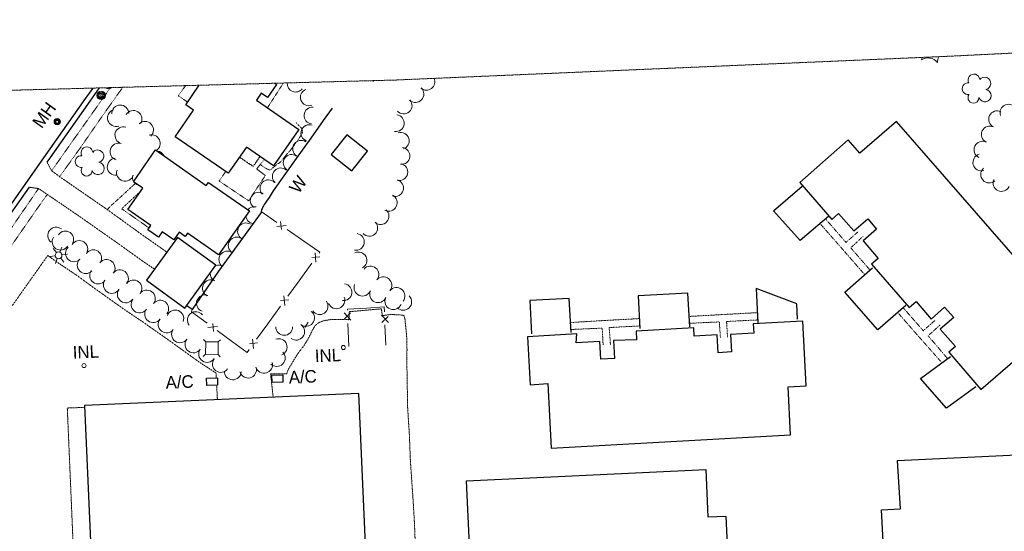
# Model space of a CAD drawing. Extents: x 863487 to 870045, y 569252 to 575761.
# Tile 30 of 66: x 865876 to 866346, y 572362 to 572606. Entities that reach past the tile are written whole.
import ezdxf
from ezdxf.enums import TextEntityAlignment as Align

# ---------------------------------------------------------------- set-up
doc = ezdxf.new("R2010")
doc.units = 0
doc.header["$LTSCALE"] = 0.005
doc.header["$MEASUREMENT"] = 0
for name, pattern in [('DGN Style 3', [37.5, 25, -12.5]), ('DGN Style 4', [56.5, 25, -12.5, 6.5, -12.5]), ('DGN Style 5', [20, 10, -10])]:
    doc.linetypes.add(name, pattern=pattern)
for name, color, linetype, lineweight in [('E_BLD', 241, 'Continuous', 25), ('E_BLD_Name', 241, 'Continuous', 15), ('E_DRN_Grate', 5, 'Continuous', 15), ('E_DWY', 2, 'DGN Style 3', 15), ('E_LAND_Vegetation', 3, 'Continuous', 15), ('E_MAP_Limits', 3, 'DGN Style 3', 15), ('E_MISCPROP', 30, 'Continuous', 15), ('E_MISCPROP_HvyDash', 241, 'DGN Style 3', 25), ('E_MISCPROP_HvyLine', 241, 'Continuous', 25), ('E_MISCPROP_Railing', 30, 'Continuous', 15), ('E_PATH_Sidewalk', 2, 'DGN Style 5', 15), ('E_RDWY', 21, 'Continuous', 25), ('E_RDWY_AsphConc', 200, 'Continuous', 25), ('E_UTL_AboveGroundPipe', 30, 'DGN Style 4', 15), ('E_WAL', 40, 'Continuous', 25)]:
    doc.layers.add(name, color=color, linetype=linetype, lineweight=lineweight)
doc.styles.add('Style-IGR_FONT_0', font='IGR_FONT_0.shx')
doc.styles.add('Style-IGR_FONT_1', font='IGR_FONT_1.shx')

# ---------------------------------------------------------------- blocks, each defined once
blk = doc.blocks.new('INL_11')
at = {"layer": 'E_MISCPROP_Railing', "color": 40, "linetype": 'Continuous', "lineweight": 0, "style": 'Style-IGR_FONT_0'}
blk.add_text('INL', height=6, rotation=0, dxfattribs=at).set_placement((-5.74, -3.01))
blk = doc.blocks.new('MHO_2')
at = {"layer": 'E_DRN_Grate', "color": 20, "linetype": 'Continuous', "lineweight": 0}
for centre, radius in [((0.06, 0.01), 1.5), ((0.07, 0.01), 1.22), ((0.06, 0), 0.968), ((0.03, -0.01), 0.605)]:
    blk.add_circle(centre, radius, dxfattribs=at)
blk = doc.blocks.new('POLE')
at = {"layer": 'E_MISCPROP', "color": 20, "linetype": 'Continuous', "lineweight": 0}
for centre, radius in [((-0.01, 0.02), 2.02), ((-0.01, 0.03), 1.52), ((0, -0.01), 1.01), ((0, 0), 0.502)]:
    blk.add_circle(centre, radius, dxfattribs=at)
blk = doc.blocks.new('LTP')
at = {"layer": 'E_MISCPROP', "color": 20, "linetype": 'Continuous', "lineweight": 0}
for p, q in [((-1.64, 0.07), (-4.24, 0.14)), ((-0.8, 1.43), (-2, 3.73)), ((0.9, 1.42), (2.27, 3.65)), ((-0.88, -1.42), (-2.24, -3.61)), ((0.76, -1.47), (2, -3.65)), ((1.64, -0.02), (4.16, -0.09))]:
    blk.add_line(p, q, dxfattribs=at)
blk.add_circle((0, 0), 1.64, dxfattribs=at)
blk = doc.blocks.new('PED')
at = {"layer": 'E_UTL_AboveGroundPipe', "color": 101, "linetype": 'Continuous', "lineweight": 13}
for p, q in [((-3.12, 2.9), (-4.17, 3.96)), ((2.88, 2.9), (3.94, 3.96)), ((-4.18, -4.16), (-3.12, -3.1)), ((3.94, -4.16), (2.88, -3.1))]:
    blk.add_line(p, q, dxfattribs=at)
at = {"layer": 'E_UTL_AboveGroundPipe', "color": 101, "linetype": 'Continuous', "lineweight": 13, "flags": 128}
blk.add_lwpolyline([(-3.12, -3.1), (2.88, -3.1), (2.88, 2.9), (-3.12, 2.9)], close=True, dxfattribs=at)
blk = doc.blocks.new('AC')
at = {"layer": 'E_BLD_Name', "color": 241, "linetype": 'Continuous', "lineweight": 0, "style": 'Style-IGR_FONT_0'}
blk.add_text('A/C', height=6, rotation=0.0001, dxfattribs=at).set_placement((1.65, -2.76))
blk = doc.blocks.new('WAL')
at = {"layer": 'E_MISCPROP_Railing', "color": 40, "linetype": 'Continuous', "lineweight": 0, "style": 'Style-IGR_FONT_0'}
blk.add_text('W', height=6, rotation=359.9999, dxfattribs=at).set_placement((-2.27, -0.34), align=Align.MIDDLE_LEFT)
blk = doc.blocks.new('TREE')
at = {"layer": 'E_LAND_Vegetation', "color": 93, "linetype": 'Continuous', "lineweight": 0}
for centre, radius, start, end in [((-1.47, 4.28), 2.78, 1.3946, 209.1676), ((3.57, 2.42), 2.97, 278.4237, 139.6576), ((-4.47, 0.2), 2.78, 78.0716, 279.0827), ((-2.01, -4.2), 2.61, 140.7798, 358.7124), ((3.46, -3.43), 2.97, 196.0746, 79.0478)]:
    blk.add_arc(centre, radius, start, end, dxfattribs=at)

msp = doc.modelspace()

# ---------------------------------------------------------------- linework, layer by layer
at = {"layer": 'E_BLD', "color": 241, "linetype": 'Continuous', "flags": 128}
for points in [[(865965.08, 572434.67), (865970.23, 572434.89), (865970.38, 572431.34), (865965.22, 572431.12)], [(865996.25, 572436.11), (866001.41, 572436.33), (866001.56, 572432.78), (865996.4, 572432.56)]]:
    msp.add_lwpolyline(points, close=True, dxfattribs=at)
at = {"layer": 'E_BLD'}
for points in [[(866369.53, 572470.92, 697.04), (866294.3, 572557.14, 696.93), (866276.79, 572541.98, 701.03), (866271.3, 572548.34, 697.05), (866248.12, 572528.03, 697.1), (866263.48, 572510.39, 697.09), (866266.62, 572513.22, 698.69), (866273.92, 572505, 697.03), (866280.56, 572510.63, 697.64), (866284.82, 572505.73, 697.68), (866278.4, 572500.22, 697.07), (866285.63, 572491.81, 697.86), (866282.44, 572489.09, 697.07), (866300.34, 572468.33, 697.11), (866303.64, 572471.19, 699.93), (866310.85, 572462.83, 699.5), (866317.28, 572468.5, 699.16), (866321.66, 572463.57, 698.69), (866315.19, 572458.06, 697.03), (866322.53, 572449.78, 696.96), (866319.28, 572447.01, 697.06), (866334.6, 572429.25, 697.13), (866352.08, 572444.45, 697.04)], [(866243.69, 572407.61, 697.85), (866242.63, 572430.56, 702.09), (866251.19, 572431.09, 698.08), (866249.55, 572461.89, 698.01), (866225.87, 572460.57, 697.94), (866226.16, 572456.23, 699.89), (866215.12, 572455.59, 700.55), (866215.61, 572447.26, 701.08), (866209.23, 572446.82, 700.94), (866208.74, 572455.34, 697.87), (866197.71, 572454.73, 701.17), (866197.6, 572458.71, 699.42), (866170.13, 572457.11, 700.82), (866170.29, 572452.92, 702.47), (866159.27, 572452.6, 698.52), (866159.77, 572444.02, 699.34), (866153.21, 572443.69, 699.43), (866152.8, 572452.22, 699.44), (866141.52, 572451.57, 701.33), (866141.71, 572455.77, 700.82), (866118.24, 572454.47, 700.57), (866119.43, 572431.52, 700.02), (866127.99, 572432.08, 702.85), (866129.54, 572401.33, 697.75)], [(866129.54, 572401.33, 697.75), (866243.69, 572407.61, 697.85)], [(866420.16, 572347.73, 696.88), (866396.57, 572346.63, 696.78), (866396.52, 572350.38, 697.09), (866385.41, 572350.12, 696.67), (866385.1, 572358.09, 696.94), (866378.52, 572357.81, 697.26), (866378.87, 572349.68, 696.93), (866367.93, 572349.1, 697.3), (866368.2, 572345.25, 696.86), (866340.59, 572343.94, 696.75), (866340.47, 572347.91, 697.34), (866329.58, 572347.42, 696.79), (866329.17, 572355.47, 697.41), (866322.55, 572355.15, 697.7), (866322.98, 572347.1, 697.04), (866312.03, 572346.51, 697.03), (866312.25, 572342.63, 696.88), (866288.72, 572341.58, 696.89), (866287.13, 572371.82, 696.98), (866296.22, 572372.29, 696.89), (866294.76, 572395.34, 696.81), (866408.9, 572400.84, 696.82), (866410.39, 572369.87, 696.81)], [(866090.51, 572355.01, 701.96), (866089.09, 572385.73, 697.73), (866203.31, 572391.1, 697.29), (866204.24, 572368.52, 701.13), (866212.87, 572368.8, 697.4)], [(866212.87, 572368.8, 697.4), (866214.29, 572337.94, 697.45)]]:
    msp.add_polyline3d(points, dxfattribs=at)
at = {"layer": 'E_DWY', "color": 51, "linetype": 'DGN Style 3', "flags": 128}
for points in [[(865888.92, 572537.81), (865891.11, 572533.67), (865891.11, 572533.67), (865895.22, 572530.65), (865917.61, 572515.18), (865924.69, 572510.06), (865934.26, 572503.15), (865940.05, 572499.11), (865946.11, 572494.84)], [(865880.47, 572525.8), (865884.91, 572525.17), (865889.22, 572522.25), (865904.2, 572512.04), (865923.93, 572498.19), (865934.06, 572490.9), (865940.21, 572486.7)], [(865827.47, 572450.58), (865829.29, 572445.84), (865833.5, 572442.7), (865841.22, 572436.82), (865845.99, 572433.84), (865848.27, 572435.06), (865850.21, 572438.09), (865857.06, 572447.6), (865867.62, 572462.51), (865879.01, 572478.7), (865889.31, 572493.2), (865894.02, 572489.84), (865903.42, 572483.57), (865910.89, 572478.08), (865925.71, 572467.53), (865934.81, 572461.43), (865948.77, 572451.58), (865961.3, 572442.56), (865969.61, 572437.11), (865969.73, 572434.86)], [(865996.87, 572425.6), (865995.65, 572436.77), (866003.39, 572436.73), (866003.58, 572437.49), (866003.84, 572438.28), (866004.58, 572439.71), (866005.39, 572441.03), (866006.53, 572443.02), (866007.58, 572444.69), (866008.68, 572446.43), (866009.8, 572447.94), (866010.32, 572448.59), (866011.06, 572449.51), (866011.7, 572450.47), (866012.71, 572452.05), (866013.35, 572453.14), (866013.89, 572454.11), (866014.66, 572455.57), (866015.23, 572456.85), (866015.9, 572458.13), (866016.64, 572459.32), (866017.01, 572459.8), (866017.89, 572460.64), (866018.72, 572461.19), (866020.18, 572461.82), (866021.17, 572462.14), (866023.34, 572462.48), (866024.79, 572462.71), (866025.96, 572462.7), (866027.52, 572462.66), (866028.64, 572462.73), (866029.72, 572462.74), (866030.43, 572462.7), (866033.02, 572462.58), (866033.22, 572466.41), (866048.51, 572467.75), (866048.97, 572464.54), (866052.67, 572465.02), (866055.25, 572464.97), (866057.63, 572464.82), (866058.89, 572464.77), (866059.2, 572464.64), (866059.57, 572463.68), (866059.84, 572462.42), (866059.91, 572461.18), (866060.2, 572458.52), (866060.47, 572455.85), (866060.66, 572453.22), (866060.68, 572450.93), (866060.74, 572448.26), (866060.69, 572444.83), (866060.72, 572442.33), (866060.72, 572439.63), (866060.76, 572436.33), (866060.87, 572433.58), (866060.85, 572430), (866060.99, 572427.05), (866060.91, 572423.34), (866061.08, 572420.01), (866061.88, 572407.46), (866062.34, 572395.5), (866063.72, 572375.29), (866064.31, 572365.17), (866064.87, 572350.37), (866065.67, 572330.46), (866066.09, 572319.51), (866066.43, 572312.71), (866066.51, 572311.27), (866066.56, 572310.21), (866066.65, 572309.16), (866066.68, 572308.35), (866066.69, 572307.36), (866066.72, 572306.38), (866066.82, 572305.29), (866069.33, 572300.42), (866070.4, 572298.84)], [(865969.92, 572431.32), (865970.27, 572424.45)], [(866040.25, 572355.36), (866040.45, 572352.61), (866017.3, 572351.43), (865994.44, 572350.23), (865971.45, 572349.17), (865948.4, 572348.04), (865925.37, 572347.01), (865902, 572346.32), (865901.37, 572356.54), (865898.64, 572420.43), (865906.95, 572420.76)]]:
    msp.add_lwpolyline(points, dxfattribs=at)
at = {"layer": 'E_LAND_Vegetation', "color": 93, "linetype": 'Continuous'}
msp.add_line((866012.02, 572458.9), (866013.62, 572461.39), dxfattribs=at)
for centre, radius, start, end in [((866300.89, 572588.69), 5.72, 337.7468, 350.2609), ((866309.35, 572581.74), 5.72, 37.7468, 123.5117), ((866319.59, 572585.6), 5.72, 154.5964, 183.5117), ((866007.61, 572575.21), 4.01, 175.1449, 322.1572), ((866040.53, 572577.12), 4.19, 346.0286, 353.4124), ((866069.98, 572576.1), 4.01, 230.6259, 23.6093), ((865918.2, 572575.39), 2.61, 235.3723, 307.6724), ((865923.63, 572576.39), 2.97, 268.319, 274.7257), ((866013.88, 572568.68), 4.01, 110.3381, 290.3228), ((866064.76, 572570.23), 4.01, 226.3484, 46.3331), ((866059.14, 572564.76), 4.01, 221.447, 41.4317), ((866347.73, 572561.33), 4.03, 19.6227, 199.6074), ((865921.93, 572558.86), 4.08, 108.1302, 288.1148), ((865923.93, 572560.91), 4.08, 0.9156, 180.9003), ((865930.19, 572558.28), 4.08, 328.0719, 148.0565), ((866015.6, 572559.96), 4.01, 84.2267, 264.2114), ((866342.35, 572558.19), 4.03, 64.3494, 244.3341), ((865935.7, 572553.08), 4.08, 313.4908, 133.4755), ((866055.38, 572556.33), 4.01, 262.3839, 82.3686), ((865925.46, 572550.58), 4.08, 73.9674, 253.952), ((866014.14, 572551.62), 4.01, 70.9578, 250.9425), ((866057.76, 572547.87), 4.01, 286.9374, 106.922), ((866338.85, 572550.92), 4.03, 64.3494, 244.3341), ((865923.12, 572542.71), 4.08, 72.6745, 252.6592), ((865938.91, 572546.72), 4.08, 303.265, 106.9985), ((866010.21, 572544.11), 4.01, 56.8651, 236.8498), ((866335.36, 572543.65), 4.03, 64.3494, 244.3341), ((865941.17, 572538.93), 4.08, 102.2202, 105.6861), ((865938.91, 572546.72), 4.08, 287.0138, 289.5627), ((865941.17, 572538.93), 4.08, 26.2404, 83.8722), ((866058.13, 572540.72), 4.01, 263.6168, 83.6015), ((865921.8, 572535.55), 4.08, 94.3685, 274.3532), ((866005.68, 572537.39), 4.01, 54.7781, 234.7628), ((866334.83, 572537.62), 4.03, 105.6912, 285.6759), ((865926.25, 572532.77), 4.08, 162.7131, 342.6978), ((866000.48, 572530.98), 4.01, 48.1242, 228.1089), ((866057.08, 572532.97), 4.01, 258.1481, 78.1328), ((866338.56, 572531.86), 4.03, 132.92, 312.9047), ((865933.75, 572530.73), 4.08, 172.8888, 211.8691), ((865933.75, 572530.73), 4.08, 220.5336, 249.587), ((865994.61, 572525.29), 4.01, 43.9008, 223.8855), ((866055.06, 572525.39), 4.01, 253.5794, 73.5641), ((866344.41, 572527.81), 4.03, 154.9367, 334.9214), ((865989.96, 572519.38), 4.01, 56.4941, 236.4788), ((866052.05, 572518.39), 4.01, 242.7877, 62.7724), ((865987.85, 572512.45), 4.01, 76.6816, 140.7846), ((866048.12, 572511.98), 4.01, 229.3987, 49.3834), ((865987.85, 572512.45), 4.01, 185.2437, 256.6663), ((866042.72, 572506.41), 4.01, 222.3552, 42.3399), ((865893.33, 572502.72), 4.01, 52.0797, 232.0644), ((865897.66, 572500.84), 4.01, 325.0949, 145.0795), ((865983.91, 572504.73), 4.01, 58.4671, 238.4518), ((865895.43, 572499.82), 4.01, 146.8837, 326.8684), ((865904.37, 572496.3), 4.01, 327.1208, 147.1055), ((865979.47, 572497.95), 4.01, 56.2171, 236.2018), ((866036.35, 572499.71), 4.01, 260.2981, 80.2828), ((865901.81, 572494.24), 4.01, 133.5434, 313.5281), ((865911.01, 572491.93), 4.01, 325.1061, 145.0908), ((865974.97, 572491.28), 4.01, 55.7064, 235.691), ((866037.58, 572490.87), 4.01, 296.2324, 116.2171), ((865907.42, 572488.62), 4.01, 135.7569, 315.7416), ((865917.4, 572487.26), 4.01, 322.0904, 142.0751), ((865913.33, 572483.65), 4.01, 143.6168, 323.6015), ((865923.77, 572482.34), 4.01, 322.7123, 142.6969), ((865970.87, 572484.57), 4.01, 59.9057, 111.4256), ((866043.31, 572484.16), 4.01, 320.1901, 140.1748), ((865919.86, 572479.16), 4.01, 146.3893, 326.374), ((865930.17, 572477.5), 4.01, 322.8112, 142.7959), ((865967.16, 572477.63), 4.01, 63.9823, 243.967), ((865970.87, 572484.57), 4.01, 176.7945, 239.8903), ((866049.44, 572479.01), 4.01, 319.6033, 139.5879), ((865926.58, 572474.65), 4.01, 144.4967, 324.4814), ((865936.6, 572472.66), 4.01, 323.3118, 143.2965), ((866030.41, 572475.69), 4.01, 262.7358, 82.7205), ((866039.46, 572477.88), 4.01, 158.3392, 338.3238), ((866046.95, 572474.75), 4.01, 155.7913, 335.776), ((866055.74, 572473.91), 4.01, 321.7428, 141.7274), ((865933.09, 572469.84), 4.01, 142.5745, 322.5592), ((865943, 572467.85), 4.01, 322.7799, 142.7645), ((865964.3, 572470.39), 4.01, 70.6839, 250.6686), ((866019.01, 572469.05), 4.01, 215.2127, 35.1973), ((866027.04, 572471.83), 4.01, 201.5665, 21.5512), ((866054.18, 572471.43), 4.01, 157.5688, 337.5535), ((866058.94, 572471.09), 4.01, 224.8853, 44.87), ((865939.61, 572465.23), 4.01, 143.6196, 323.6043), ((865950.19, 572463.17), 4.01, 338.5751, 158.5598), ((866012.57, 572463.43), 4.01, 231.5165, 51.5012), ((865946.04, 572460.34), 4.01, 142.0534, 322.0381), ((865959.95, 572462.41), 4.01, 38.1751, 218.1598), ((865952.4, 572455.59), 4.01, 144.4318, 324.4164), ((866002.15, 572459.13), 4.01, 179.5442, 359.5289), ((866007.87, 572456.86), 4.01, 233.2848, 53.2695), ((865958.85, 572450.79), 4.01, 144.0027, 323.9874), ((865999.51, 572449.52), 4.01, 290.7607, 110.7454), ((865965.35, 572446.23), 4.01, 146.2578, 326.2425), ((865971.91, 572441.47), 4.01, 143.974, 323.9587), ((865998.59, 572444.28), 4.01, 225.1578, 45.1425), ((865984.9, 572438.74), 4.01, 194.1685, 14.1531), ((865992.51, 572441.03), 4.01, 196.0478, 16.0325), ((865977.59, 572437.91), 4.01, 177.3398, 357.3244)]:
    msp.add_arc(centre, radius, start, end, dxfattribs=at)
at = {"layer": 'E_MAP_Limits', "color": 73, "linetype": 'DGN Style 3', "flags": 128}
msp.add_lwpolyline([(865515.79, 572562.58), (866055.19, 572576.92), (866319.09, 572588.26), (866674.13, 572605.71)], dxfattribs=at)
at = {"layer": 'E_MISCPROP_HvyDash', "color": 241, "linetype": 'DGN Style 3', "flags": 128}
msp.add_lwpolyline([(865990.58, 572540.48), (865987.31, 572535.73), (865980.71, 572540.1)], dxfattribs=at)
at = {"layer": 'E_MISCPROP_HvyLine', "color": 241, "linetype": 'Continuous', "flags": 128}
msp.add_lwpolyline([(865997.7, 572575.39), (865998.52, 572574.83), (865994.17, 572568.52), (865991.18, 572570.58), (865988.93, 572567.31), (866009.11, 572553.4), (865997.1, 572535.99), (865984.07, 572544.97), (865975.42, 572532.43), (865950.09, 572549.89), (865958.83, 572562.56), (865955.17, 572565.08), (865961.62, 572574.43)], dxfattribs=at)
for points in [[(866041.85, 572543.02), (866032.01, 572550.85), (866024.5, 572541.4), (866034.34, 572533.58)], [(865985.51, 572514.45), (865970.85, 572493.47), (865956.01, 572503.84), (865954.94, 572502.32), (865952.08, 572504.32), (865949.5, 572500.62), (865943.94, 572504.51), (865942.11, 572501.88), (865937.1, 572505.39), (865938.56, 572507.48), (865927.57, 572515.15), (865934.65, 572525.28), (865930.17, 572528.41), (865940.76, 572543.57), (865964.97, 572526.66), (865965.97, 572528.1)], [(865936.4, 572481.42), (865954.79, 572468.11), (865969.58, 572488.55), (865951.19, 572501.86)], [(865910.04, 572349.7), (866040.86, 572355.39), (866037.73, 572427.38), (865906.91, 572421.69)]]:
    msp.add_lwpolyline(points, close=True, dxfattribs=at)
at = {"layer": 'E_MISCPROP_Railing', "color": 40, "linetype": 'Continuous'}
for p, q in [((866000.4, 572509.41), (866000.84, 572505.58)), ((865998.58, 572507.07), (866003.05, 572507.56)), ((866019.2, 572492.59), (866015.36, 572492.23)), ((866016.9, 572494.45), (866017.3, 572489.97)), ((866004.28, 572472.03), (866000.45, 572471.67)), ((866001.98, 572473.89), (866002.38, 572469.42)), ((866030.68, 572465.9), (866033.92, 572462.43)), ((866033.8, 572465.84), (866030.84, 572463.05)), ((866051.85, 572461.22), (866048.61, 572464.69)), ((866048.73, 572461.27), (866051.68, 572464.07)), ((865970.24, 572459.29), (865965.76, 572458.9)), ((865968.38, 572457), (865968.02, 572460.83)), ((865987.07, 572453.33), (865987.47, 572448.86)), ((865989.37, 572451.48), (865985.53, 572451.11))]:
    msp.add_line(p, q, dxfattribs=at)
at = {"layer": 'E_MISCPROP_Railing', "color": 40, "linetype": 'Continuous', "flags": 128}
for points in [[(865991.16, 572514.15), (865998.62, 572508.97)], [(866003.55, 572505.55), (866012.02, 572499.67)], [(866012.02, 572499.67), (866019.08, 572494.77), (866018.8, 572494.38)], [(866015.28, 572489.52), (866009.22, 572481.17)], [(866009.22, 572481.17), (866003.89, 572473.82)], [(865965.31, 572460.92), (865957.91, 572466.31), (865958.24, 572467.43)], [(866000.36, 572468.96), (865994.3, 572460.61)], [(866041.33, 572468.16), (866032.3, 572467.61), (866032.32, 572467.07)], [(866049.99, 572466.38), (866049.91, 572468.69), (866041.33, 572468.16)], [(865977.5, 572452.04), (865970.16, 572457.39)], [(865994.3, 572460.61), (865988.98, 572453.26)], [(866032.53, 572460.74), (866032.9, 572449.84)], [(866050.56, 572450.46), (866050.22, 572460.05)], [(865985.45, 572448.4), (865984.43, 572446.99), (865977.5, 572452.04)]]:
    msp.add_lwpolyline(points, dxfattribs=at)
at = {"layer": 'E_MISCPROP_Railing', "color": 40, "linetype": 'Continuous'}
for centre in [(866030.37, 572449.33), (865906.61, 572440.66)]:
    msp.add_circle(centre, 0.966, dxfattribs=at)
at = {"layer": 'E_PATH_Sidewalk', "color": 51, "linetype": 'DGN Style 5', "flags": 128}
for points in [[(866001.75, 572575.5), (865994.15, 572563.71)], [(865919.18, 572573.3), (865917.17, 572570.36), (865901.64, 572548.5), (865891.18, 572533.62)], [(865894.99, 572530.82), (865904.83, 572544.55), (865916.11, 572560.85), (865924.21, 572572.2), (865925.1, 572573.46)], [(865955.12, 572574.26), (865951.59, 572569.44), (865956.05, 572566.35)], [(866007.9, 572556.51), (866008.84, 572555.47), (866009.98, 572554.43), (866010.57, 572553.76), (866010.95, 572552.25), (866010.53, 572551.12), (866009.23, 572549.1), (866008.08, 572547.46), (866006.94, 572545.87), (866006.06, 572544.72), (866004.83, 572543.1), (866003.55, 572541.65), (866002.43, 572540.3), (866001.49, 572539.2), (866000.78, 572538.27), (866000.4, 572537.84), (865999.8, 572537.34), (865998.92, 572536.9), (865995.46, 572533.95), (865994.58, 572534.21), (865993.3, 572534.82), (865990.7, 572536.58)], [(865992.68, 572539.04), (865989, 572534.49), (865993.15, 572531.38), (865985.12, 572519.34), (865971.1, 572528.73), (865974.2, 572533.26)], [(865917.75, 572515.08), (865919.36, 572516.87), (865923.32, 572520.45), (865929.3, 572525.93), (865931.18, 572527.71)], [(865884.92, 572525.16), (865877.26, 572514.03), (865866.66, 572498.65), (865854.71, 572481.68), (865841.45, 572462.88), (865834.03, 572452.13), (865830.43, 572454.75)], [(865937.73, 572506.3), (865924.58, 572515.52), (865933.72, 572523.94)], [(865850.39, 572438.34), (865846.75, 572440.83), (865842.34, 572443.57), (865836.7, 572447.67), (865840.54, 572453.75), (865849.57, 572466.85), (865862.8, 572485.38), (865872.71, 572498.94), (865884.22, 572515.52), (865889.09, 572522.34)]]:
    msp.add_lwpolyline(points, dxfattribs=at)
at = {"layer": 'E_PATH_Sidewalk'}
for points in [[(866276.09, 572504.65, 694.71), (866270.2, 572499.45, 694.65), (866260.51, 572510.6, 694.76)], [(866279.11, 572484.11, 694.66), (866268.77, 572495.98, 694.62), (866257.96, 572508.26, 694.63)], [(866281.65, 572486.31, 694.76), (866272.48, 572496.87, 694.63), (866278.33, 572502.34, 694.69)], [(866312.81, 572462.39, 694.73), (866307.11, 572457.31, 694.6), (866297.65, 572468.09, 694.61)], [(866171.38, 572463.09, 695.08), (866155.31, 572462.22, 695.16), (866139.18, 572461.25, 695.4)], [(866227.81, 572465.93, 695.01), (866211.35, 572465.03, 695), (866195.56, 572464.14, 695.01)], [(866228.03, 572462.46, 695.26), (866213.22, 572461.73, 695.14), (866213.7, 572454.17, 695.19)], [(866315.92, 572442.12, 694.51), (866305.58, 572453.79, 694.58), (866295.02, 572465.84, 694.58)], [(866154.31, 572450.57, 695.34), (866153.9, 572458.55, 695.32), (866139.3, 572457.93, 695.52)], [(866171.63, 572459.61, 695.2), (866157.2, 572458.82, 695.25), (866157.84, 572450.52, 695.33)], [(866210.27, 572454.13, 695.18), (866209.77, 572461.54, 695.1), (866195.71, 572460.85, 695.34)], [(866318.71, 572443.99, 694.71), (866309.41, 572454.89, 694.62), (866315.09, 572460.04, 694.68)]]:
    msp.add_polyline3d(points, dxfattribs=at)
at = {"layer": 'E_RDWY', "color": 21, "linetype": 'Continuous', "flags": 128}
for points in [[(865910.76, 572573.08), (865907.34, 572568.29), (865887.24, 572539.76), (865869.73, 572514.89), (865853.41, 572491.82), (865828.43, 572456.25), (865808.32, 572427.96), (865791.93, 572404.19), (865774.79, 572379.94), (865765.33, 572366.96), (865762.26, 572362.53), (865760.54, 572359.27)], [(865913.89, 572573.16), (865909.38, 572566.84), (865889.28, 572538.32), (865888.92, 572537.81)], [(865880.47, 572525.8), (865871.77, 572513.45), (865855.45, 572490.38), (865830.47, 572454.8), (865827.47, 572450.58)]]:
    msp.add_lwpolyline(points, dxfattribs=at)
at = {"layer": 'E_RDWY_AsphConc'}
for points in [[(866261.99, 572511.96, 694.64), (866248.34, 572500.44, 694.43), (866235.68, 572514.52, 694.41), (866249.32, 572526.35, 694.82)], [(866298.78, 572469.41, 694.75), (866285.36, 572457.73, 694.45), (866269.67, 572475.75, 694.42), (866282.92, 572487.27, 694.81)], [(866247.05, 572462.89, 695.26), (866246.82, 572470.08, 694.62), (866227.36, 572477.4, 694.25), (866228.19, 572461.16, 695.31)], [(866139.13, 572456.48, 695.52), (866138.16, 572472.68, 695.33), (866119.3, 572471.67, 695.25), (866120.19, 572455.91, 695.52)], [(866195.68, 572459.15, 695.48), (866194.68, 572475.31, 694.24), (866170.98, 572473.94, 694.45), (866171.8, 572458.31, 695.34)], [(866332.2, 572430.49, 694.52), (866318.18, 572420.35, 694.19), (866305.74, 572434.59, 694.17), (866320.07, 572444.96, 694.88)]]:
    msp.add_polyline3d(points, dxfattribs=at)
at = {"layer": 'E_WAL', "flags": 128}
msp.add_lwpolyline([(866024.99, 572563.55), (866020.75, 572557.55), (866014.81, 572549.25), (866007.88, 572539.51), (865996.92, 572524.07), (865994.92, 572520.89), (865993.69, 572519.18), (865992.98, 572518.15), (865992.62, 572517.55), (865992.25, 572516.91), (865991.96, 572516.38), (865991.77, 572515.98), (865991.57, 572515.47), (865991.38, 572514.98), (865991.16, 572514.3), (865991.18, 572513.71), (865970.77, 572485.79), (865958.24, 572467.43), (865955.62, 572469.25)], dxfattribs=at)

# ---------------------------------------------------------------- block references
at = {"layer": 'E_BLD_Name', "color": 241, "linetype": 'Continuous', "xscale": 0.9999987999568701, "yscale": 0.9999987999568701, "zscale": 0.9999987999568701, "rotation": 2.627349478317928}
for p in [(866002.66, 572434.75), (865943.92, 572432.27)]:
    msp.add_blockref('AC', p, dxfattribs=at)
at = {"layer": 'E_DRN_Grate', "color": 20, "linetype": 'Continuous', "xscale": 1.000001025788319, "yscale": 1.000001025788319, "zscale": 1.000001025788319, "rotation": 54.25544912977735}
msp.add_blockref('MHO_2', (865893.79, 572556.98), dxfattribs=at)
at = {"layer": 'E_LAND_Vegetation', "color": 93, "linetype": 'Continuous', "xscale": 1.000001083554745, "yscale": 1.000001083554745, "zscale": 1.000001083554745, "rotation": 2.535469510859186}
for p in [(866332.89, 572572.77), (865909.65, 572538.03)]:
    msp.add_blockref('TREE', p, dxfattribs=at)
at = {"layer": 'E_MISCPROP', "color": 20, "linetype": 'Continuous', "rotation": 310.0127227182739}
for name, p in [('POLE', (865914.78, 572569.56)), ('LTP', (865894.44, 572493.26))]:
    msp.add_blockref(name, p, dxfattribs=at)
at = {"layer": 'E_MISCPROP_Railing', "color": 40, "linetype": 'Continuous', "rotation": 2.557106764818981}
for p in [(865906.97, 572447.21), (866022.49, 572445.55)]:
    msp.add_blockref('INL_11', p, dxfattribs=at)
at = {"layer": 'E_UTL_AboveGroundPipe', "color": 101, "linetype": 'Continuous', "rotation": 88.82571078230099}
msp.add_blockref('PED', (865967.52, 572449.13), dxfattribs=at)
at = {"layer": 'E_WAL', "rotation": 54.82632177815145}
msp.add_blockref('WAL', (866007.58, 572526.06), dxfattribs=at)

# ---------------------------------------------------------------- texts
at = {"layer": 'E_DRN_Grate', "color": 20, "linetype": 'Continuous', "style": 'Style-IGR_FONT_1'}
msp.add_text('MH', height=6, rotation=54.2555, dxfattribs=at).set_placement((865883.96, 572555.17), align=Align.MIDDLE_LEFT)

doc.saveas('drawing.dxf')
